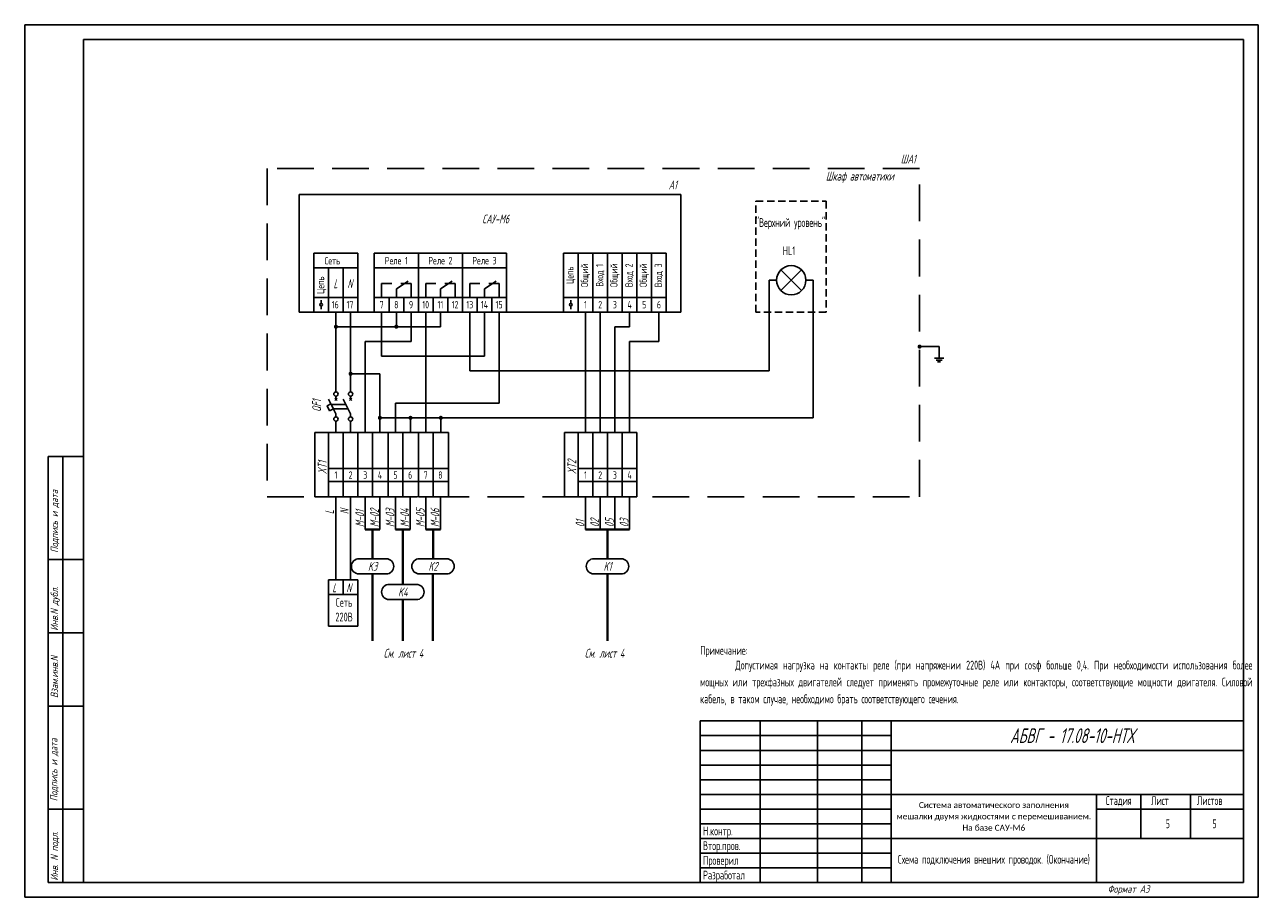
# Model space of a CAD drawing. Header units: millimetres. Extents: x 482 to 904, y 1264 to 3269.
# Tile 1 of 5: x 482 to 904, y 1264 to 1561. Entities that reach past the tile are written whole.
import ezdxf
from ezdxf.enums import TextEntityAlignment as Align

# ---------------------------------------------------------------- set-up
doc = ezdxf.new("R2010")
doc.units = ezdxf.units.MM
doc.linetypes.add('CONTI', pattern=[0])
doc.linetypes.add('DASHED2', pattern=[0.375, 0.25, -0.125])
for name, color, linetype in [('Размеры', 3, 'Continuous'), ('Съемка', 162, 'Continuous'), ('Текст', 7, 'Continuous'), ('Форматка', 4, 'Continuous')]:
    doc.layers.add(name, color=color, linetype=linetype)
doc.layers.add('Слой1', color=10, linetype='Continuous', lineweight=200, plot=False)
doc.styles.add('35', font='Gost.shx', dxfattribs={"width": 0.7, "oblique": 15, "height": 3.5})
doc.styles.add('Arial', font='Gost.shx')
doc.styles.add('GOST', font='GOST.shx', dxfattribs={"oblique": 15})
doc.styles.add('gost2304', font='Gost.shx', dxfattribs={"width": 0.8, "oblique": 15, "height": 2.5})
doc.styles.add('Romans8', font='Gost.shx', dxfattribs={"width": 0.8, "height": 3})
doc.styles.add('style3', font='Gost.shx', dxfattribs={"height": 3})
doc.styles.add('style4', font='Gost.shx', dxfattribs={"width": 0.7, "height": 3})

msp = doc.modelspace()

# ---------------------------------------------------------------- hatches: boundary and pattern name
at = {"layer": 'Съемка', "linetype": 'CONTI', "ltscale": 0.3}
for points in [[(588.55, 1458.71, 1), (587.13, 1458.71, 1)], [(609.12, 1458.71, 1), (607.71, 1458.71, 1)], [(786.6, 1451.22, 1), (786.6, 1452.64, 1)], [(593.55, 1442.69, 1), (592.13, 1442.69, 1)], [(603.55, 1427.69, 1), (602.13, 1427.69, 1)], [(613.98, 1427.69, 1), (612.56, 1427.69, 1)], [(624.27, 1427.69, 1), (622.85, 1427.69, 1)]]:
    msp.add_hatch(color=7, dxfattribs=at).paths.add_polyline_path(points)

# ---------------------------------------------------------------- linework, layer by layer
for p, q in [((580.34, 1503.71), (575.34, 1503.71)), ((575.34, 1503.71), (575.34, 1463.71)), ((705.34, 1503.71), (580.34, 1503.71)), ((705.34, 1463.71), (705.34, 1503.71)), ((595.34, 1483.71), (580.34, 1483.71)), ((580.34, 1483.71), (580.34, 1480.55)), ((580.34, 1468.71), (580.34, 1480.55)), ((595.34, 1483.71), (595.34, 1480.55)), ((595.34, 1468.71), (595.34, 1480.55)), ((605.92, 1483.71), (600.92, 1483.71)), ((600.92, 1483.71), (600.92, 1463.71)), ((600.92, 1483.71), (600.92, 1478.71)), ((610.92, 1483.71), (605.92, 1483.71)), ((615.92, 1483.71), (610.92, 1483.71)), ((615.92, 1468.71), (615.92, 1483.71)), ((615.92, 1483.71), (615.92, 1468.71)), ((620.92, 1483.71), (615.92, 1483.71)), ((615.92, 1483.71), (615.92, 1463.71)), ((615.92, 1483.71), (615.92, 1478.71)), ((625.92, 1483.71), (620.92, 1483.71)), ((630.92, 1483.71), (625.92, 1483.71)), ((630.92, 1468.71), (630.92, 1483.71)), ((630.92, 1483.71), (630.92, 1468.71)), ((635.92, 1483.71), (630.92, 1483.71)), ((630.92, 1483.71), (630.92, 1463.71)), ((630.92, 1483.71), (630.92, 1478.71)), ((640.92, 1483.71), (635.92, 1483.71)), ((645.92, 1483.71), (640.92, 1483.71)), ((645.92, 1468.71), (645.92, 1483.71)), ((645.92, 1483.71), (645.92, 1468.71)), ((670.34, 1483.71), (665.34, 1483.71)), ((665.34, 1483.71), (665.34, 1468.71)), ((675.34, 1483.71), (670.34, 1483.71)), ((670.34, 1483.71), (670.34, 1468.71)), ((675.34, 1468.71), (675.34, 1483.71)), ((680.34, 1483.71), (675.34, 1483.71)), ((675.34, 1483.71), (675.34, 1468.71)), ((680.34, 1468.71), (680.34, 1483.71)), ((685.34, 1483.71), (680.34, 1483.71)), ((680.34, 1483.71), (680.34, 1468.71)), ((685.34, 1468.71), (685.34, 1483.71)), ((690.34, 1483.71), (685.34, 1483.71)), ((685.34, 1483.71), (685.34, 1468.71)), ((690.34, 1468.71), (690.34, 1483.71)), ((695.34, 1483.71), (690.34, 1483.71)), ((690.34, 1483.71), (690.34, 1468.71)), ((695.34, 1468.71), (695.34, 1483.71)), ((700.34, 1483.71), (695.34, 1483.71)), ((695.34, 1483.71), (695.34, 1468.71)), ((700.34, 1468.71), (700.34, 1483.71)), ((700.34, 1483.71), (700.34, 1468.71)), ((595.34, 1478.71), (580.34, 1478.71)), ((585.34, 1468.71), (585.34, 1478.71)), ((585.34, 1478.71), (595.34, 1478.71)), ((590.34, 1475.55), (590.34, 1478.71)), ((600.92, 1478.71), (615.92, 1478.71)), ((615.92, 1478.71), (630.92, 1478.71)), ((630.92, 1478.71), (645.92, 1478.71)), ((739.36, 1471), (746.43, 1478.07)), ((739.36, 1478.07), (746.43, 1471)), ((590.34, 1468.71), (590.34, 1475.55)), ((615.92, 1468.71), (615.92, 1473.71)), ((630.92, 1468.71), (630.92, 1473.71)), ((645.92, 1468.71), (645.92, 1473.71)), ((700.34, 1468.71), (700.34, 1473.71)), ((735.4, 1448.76), (735.4, 1474.54)), ((735.4, 1474.54), (737.9, 1474.54)), ((747.9, 1474.54), (750.4, 1474.54)), ((750.4, 1474.54), (750.4, 1448.76)), ((580.34, 1463.71), (580.34, 1468.71)), ((585.34, 1468.71), (580.34, 1468.71)), ((585.34, 1463.71), (585.34, 1468.71)), ((590.34, 1468.71), (585.34, 1468.71)), ((590.34, 1463.71), (590.34, 1468.71)), ((595.34, 1468.71), (590.34, 1468.71)), ((595.34, 1468.71), (595.34, 1463.71)), ((595.34, 1463.71), (595.34, 1468.71)), ((605.92, 1468.71), (600.92, 1468.71)), ((605.92, 1463.71), (605.92, 1468.71)), ((610.92, 1468.71), (605.92, 1468.71)), ((605.92, 1468.71), (605.92, 1463.71)), ((610.92, 1463.71), (610.92, 1468.71)), ((615.92, 1468.71), (610.92, 1468.71)), ((610.92, 1468.71), (610.92, 1463.71)), ((615.92, 1463.71), (615.92, 1468.71)), ((615.92, 1468.71), (615.92, 1463.71)), ((615.92, 1463.71), (615.92, 1468.71)), ((620.92, 1468.71), (615.92, 1468.71)), ((620.92, 1463.71), (620.92, 1468.71)), ((625.92, 1468.71), (620.92, 1468.71)), ((620.92, 1468.71), (620.92, 1463.71)), ((625.92, 1463.71), (625.92, 1468.71)), ((630.92, 1468.71), (625.92, 1468.71)), ((625.92, 1468.71), (625.92, 1463.71)), ((630.92, 1463.71), (630.92, 1468.71)), ((630.92, 1468.71), (630.92, 1463.71)), ((630.92, 1463.71), (630.92, 1468.71)), ((635.92, 1468.71), (630.92, 1468.71)), ((635.92, 1463.71), (635.92, 1468.71)), ((640.92, 1468.71), (635.92, 1468.71)), ((635.92, 1468.71), (635.92, 1463.71)), ((640.92, 1463.71), (640.92, 1468.71)), ((645.92, 1468.71), (640.92, 1468.71)), ((640.92, 1468.71), (640.92, 1463.71)), ((645.92, 1463.71), (645.92, 1468.71)), ((645.92, 1468.71), (645.92, 1463.71)), ((645.92, 1463.71), (645.92, 1468.71)), ((670.34, 1468.71), (665.34, 1468.71)), ((665.34, 1468.71), (665.34, 1463.71)), ((675.34, 1468.71), (670.34, 1468.71)), ((670.34, 1468.71), (670.34, 1463.71)), ((675.34, 1463.71), (675.34, 1468.71)), ((680.34, 1468.71), (675.34, 1468.71)), ((675.34, 1468.71), (675.34, 1463.71)), ((680.34, 1463.71), (680.34, 1468.71)), ((685.34, 1468.71), (680.34, 1468.71)), ((680.34, 1468.71), (680.34, 1463.71)), ((685.34, 1463.71), (685.34, 1468.71)), ((690.34, 1468.71), (685.34, 1468.71)), ((685.34, 1468.71), (685.34, 1463.71)), ((690.34, 1463.71), (690.34, 1468.71)), ((695.34, 1468.71), (690.34, 1468.71)), ((690.34, 1468.71), (690.34, 1463.71)), ((695.34, 1463.71), (695.34, 1468.71)), ((700.34, 1468.71), (695.34, 1468.71)), ((695.34, 1468.71), (695.34, 1463.71)), ((700.34, 1463.71), (700.34, 1468.71)), ((700.34, 1468.71), (700.34, 1463.71)), ((700.34, 1463.71), (700.34, 1468.71)), ((575.34, 1463.71), (605.34, 1463.71)), ((585.34, 1463.71), (580.34, 1463.71)), ((590.34, 1463.71), (585.34, 1463.71)), ((587.84, 1448.17), (587.84, 1463.71)), ((595.34, 1463.71), (590.34, 1463.71)), ((592.84, 1463.64), (592.84, 1448.17)), ((600.92, 1463.71), (605.92, 1463.71)), ((603.42, 1463.71), (603.42, 1448.71)), ((605.92, 1463.71), (610.92, 1463.71)), ((608.42, 1463.71), (608.42, 1458.71)), ((610.92, 1463.71), (615.92, 1463.71)), ((613.42, 1463.71), (613.42, 1453.71)), ((615.92, 1463.71), (620.92, 1463.71)), ((618.42, 1463.71), (618.42, 1448.17)), ((620.92, 1463.71), (625.92, 1463.71)), ((623.42, 1458.71), (623.42, 1463.71)), ((625.92, 1463.71), (630.92, 1463.71)), ((630.92, 1463.71), (635.92, 1463.71)), ((633.42, 1463.71), (633.42, 1443.71)), ((635.92, 1463.71), (640.92, 1463.71)), ((638.42, 1463.71), (638.42, 1448.71)), ((640.92, 1463.71), (645.92, 1463.71)), ((643.42, 1448.17), (643.42, 1463.71)), ((645.92, 1463.71), (662.64, 1463.71)), ((662.64, 1463.71), (665.34, 1463.71)), ((665.34, 1463.71), (670.34, 1463.71)), ((670.34, 1463.71), (675.34, 1463.71)), ((672.84, 1422.69), (672.84, 1463.71)), ((675.34, 1463.71), (680.34, 1463.71)), ((677.84, 1422.69), (677.84, 1463.71)), ((680.34, 1463.71), (685.34, 1463.71)), ((685.34, 1463.71), (690.34, 1463.71)), ((687.84, 1458.71), (687.84, 1463.71)), ((690.34, 1463.71), (695.34, 1463.71)), ((695.34, 1463.71), (700.34, 1463.71)), ((697.84, 1463.71), (697.84, 1453.71)), ((700.34, 1463.71), (705.34, 1463.71)), ((612.84, 1458.71), (587.84, 1458.71)), ((608.42, 1458.71), (623.42, 1458.71)), ((682.84, 1422.69), (682.84, 1458.71)), ((682.84, 1458.71), (687.84, 1458.71)), ((613.42, 1453.71), (597.84, 1453.71)), ((597.84, 1453.71), (597.84, 1448.17)), ((697.84, 1453.71), (687.84, 1453.71)), ((687.84, 1453.71), (687.84, 1422.69)), ((786.6, 1451.93), (793.21, 1451.93)), ((793.21, 1451.93), (793.21, 1448.01)), ((587.84, 1436.52), (587.84, 1448.17)), ((592.84, 1448.17), (592.84, 1442.69)), ((597.84, 1448.17), (597.84, 1422.69)), ((638.42, 1448.71), (603.42, 1448.71)), ((618.42, 1448.17), (618.42, 1422.69)), ((643.42, 1432.69), (643.42, 1448.17)), ((735.4, 1443.71), (735.4, 1448.76)), ((750.4, 1427.69), (750.4, 1448.76)), ((791.69, 1448.01), (794.86, 1448.01)), ((792.29, 1447.35), (794.27, 1447.35)), ((792.68, 1446.7), (793.74, 1446.7)), ((592.84, 1436.52), (592.84, 1442.69)), ((592.84, 1442.69), (597.84, 1442.69)), ((597.84, 1442.69), (602.84, 1442.69)), ((602.84, 1442.69), (602.84, 1437.69)), ((633.42, 1443.71), (735.4, 1443.71)), ((602.84, 1437.69), (602.84, 1422.69)), ((608.13, 1422.69), (608.13, 1432.69)), ((608.13, 1432.69), (643.42, 1432.69)), ((587.84, 1422.69), (587.84, 1426.52)), ((587.84, 1422.69), (587.84, 1426.52)), ((587.84, 1422.69), (587.84, 1426.52)), ((592.84, 1422.69), (592.84, 1426.52)), ((602.84, 1427.69), (613.27, 1427.69)), ((613.27, 1427.69), (613.27, 1422.69)), ((613.27, 1427.69), (623.56, 1427.69)), ((623.56, 1427.69), (623.56, 1422.69)), ((623.56, 1427.69), (750.4, 1427.69)), ((590.34, 1422.69), (585.34, 1422.69)), ((590.34, 1422.69), (590.34, 1400.85)), ((595.34, 1422.69), (590.34, 1422.69)), ((595.34, 1422.69), (595.34, 1400.85)), ((600.34, 1422.69), (595.34, 1422.69)), ((600.34, 1422.69), (600.34, 1400.85)), ((605.63, 1422.69), (600.34, 1422.69)), ((605.63, 1422.69), (605.63, 1400.85)), ((610.63, 1422.69), (605.63, 1422.69)), ((610.63, 1422.69), (610.63, 1400.85)), ((615.92, 1422.69), (610.63, 1422.69)), ((615.92, 1422.69), (615.92, 1400.85)), ((620.92, 1422.69), (615.92, 1422.69)), ((620.92, 1422.69), (620.92, 1400.85)), ((626.2, 1422.69), (620.92, 1422.69)), ((626.2, 1422.69), (626.2, 1400.85)), ((675.34, 1422.69), (670.34, 1422.69)), ((675.34, 1422.69), (675.34, 1400.85)), ((680.34, 1422.69), (675.34, 1422.69)), ((680.34, 1422.69), (680.34, 1400.85)), ((685.34, 1422.69), (680.34, 1422.69)), ((685.34, 1422.69), (685.34, 1400.85)), ((690.34, 1422.69), (685.34, 1422.69)), ((690.34, 1422.69), (690.34, 1400.85)), ((690.34, 1422.69), (690.34, 1400.85)), ((585.34, 1410.44), (590.34, 1410.44)), ((590.34, 1410.44), (595.34, 1410.44)), ((595.34, 1410.44), (600.34, 1410.44)), ((600.34, 1410.44), (605.63, 1410.44)), ((605.63, 1410.44), (610.63, 1410.44)), ((610.63, 1410.44), (615.92, 1410.44)), ((615.92, 1410.44), (620.92, 1410.44)), ((620.92, 1410.44), (626.2, 1410.44)), ((670.34, 1410.44), (675.34, 1410.44)), ((675.34, 1410.44), (680.34, 1410.44)), ((680.34, 1410.44), (685.34, 1410.44)), ((685.34, 1410.44), (690.34, 1410.44)), ((585.34, 1405.97), (590.34, 1405.97)), ((590.34, 1405.97), (595.34, 1405.97)), ((595.34, 1405.97), (600.34, 1405.97)), ((600.34, 1405.97), (605.63, 1405.97)), ((605.63, 1405.97), (610.63, 1405.97)), ((610.63, 1405.97), (615.92, 1405.97)), ((615.92, 1405.97), (620.92, 1405.97)), ((620.92, 1405.97), (626.2, 1405.97)), ((670.34, 1405.97), (675.34, 1405.97)), ((675.34, 1405.97), (680.34, 1405.97)), ((680.34, 1405.97), (685.34, 1405.97)), ((685.34, 1405.97), (690.34, 1405.97)), ((585.34, 1400.85), (590.34, 1400.85)), ((587.84, 1400.85), (587.84, 1392.48)), ((590.34, 1400.85), (595.34, 1400.85)), ((592.84, 1400.85), (592.84, 1392.48)), ((595.34, 1400.85), (600.34, 1400.85)), ((597.84, 1400.85), (597.84, 1389.73)), ((600.34, 1400.85), (605.34, 1400.85)), ((602.84, 1400.85), (602.84, 1389.73)), ((605.63, 1400.85), (610.63, 1400.85)), ((608.13, 1400.85), (608.13, 1389.73)), ((610.63, 1400.85), (615.63, 1400.85)), ((613.13, 1400.85), (613.13, 1389.73)), ((615.92, 1400.85), (620.92, 1400.85)), ((618.42, 1400.85), (618.42, 1389.73)), ((620.92, 1400.85), (625.92, 1400.85)), ((623.42, 1400.85), (623.42, 1389.73)), ((670.34, 1400.85), (675.34, 1400.85)), ((672.84, 1400.85), (672.84, 1389.73)), ((675.34, 1400.85), (680.34, 1400.85)), ((677.84, 1400.85), (677.84, 1389.73)), ((680.34, 1400.85), (685.34, 1400.85)), ((682.84, 1400.85), (682.84, 1389.73)), ((685.34, 1400.85), (690.34, 1400.85)), ((687.84, 1400.85), (687.84, 1389.73)), ((587.84, 1392.48), (587.84, 1372.53)), ((592.84, 1392.48), (592.84, 1372.53)), ((604.99, 1379.73), (595.7, 1379.73)), ((625.56, 1379.72), (616.27, 1379.73)), ((684.99, 1379.73), (675.7, 1379.73)), ((585.34, 1372.53), (590.34, 1372.53)), ((585.34, 1372.53), (585.34, 1367.53)), ((590.34, 1372.53), (595.34, 1372.53)), ((590.34, 1367.53), (590.34, 1372.53)), ((595.34, 1367.53), (595.34, 1372.53)), ((615.27, 1370.99), (605.99, 1370.99)), ((585.34, 1367.53), (595.34, 1367.53)), ((585.34, 1367.53), (585.34, 1356.75)), ((595.34, 1367.53), (595.34, 1356.75)), ((595.34, 1356.75), (585.34, 1356.75))]:
    msp.add_line(p, q)
at = {"color": 7}
for p, q in [((603.42, 1468.71), (603.42, 1473.45)), ((603.42, 1473.45), (606.86, 1473.45)), ((608.42, 1471.63), (612.43, 1474.26)), ((613.42, 1473.45), (609.97, 1473.45)), ((613.42, 1468.71), (613.42, 1473.45)), ((618.42, 1468.71), (618.42, 1473.45)), ((618.42, 1473.45), (621.86, 1473.45)), ((623.42, 1471.63), (627.43, 1474.26)), ((628.42, 1473.45), (624.97, 1473.45)), ((628.42, 1468.71), (628.42, 1473.45)), ((633.42, 1468.71), (633.42, 1473.45)), ((633.42, 1473.45), (636.86, 1473.45)), ((638.42, 1471.63), (642.43, 1474.26)), ((643.42, 1473.45), (639.97, 1473.45)), ((643.42, 1468.71), (643.42, 1473.45)), ((582.84, 1467.78), (582.84, 1466.66)), ((608.42, 1468.71), (608.42, 1471.63)), ((623.42, 1468.71), (623.42, 1471.63)), ((638.42, 1468.71), (638.42, 1471.63)), ((667.84, 1467.78), (667.84, 1466.66)), ((582.84, 1465.76), (582.84, 1464.63)), ((667.84, 1465.76), (667.84, 1464.63)), ((591.22, 1432.27), (586.22, 1432.27)), ((591.97, 1430.77), (586.97, 1430.77)), ((587.66, 1432.27), (591.22, 1432.27)), ((595.68, 1374.55), (604.96, 1374.55)), ((616.25, 1374.55), (625.53, 1374.55)), ((675.68, 1374.55), (684.96, 1374.55)), ((605.96, 1365.82), (615.25, 1365.82))]:
    msp.add_line(p, q, dxfattribs=at)
at = {"color": 0}
for p, q in [((587.84, 1429.02), (585.34, 1434.02)), ((587.45, 1433.63), (588.23, 1434.41)), ((588.23, 1433.63), (587.45, 1434.41)), ((587.84, 1435.02), (587.84, 1434.02)), ((592.84, 1429.02), (590.34, 1434.02)), ((592.45, 1433.63), (593.23, 1434.41)), ((593.23, 1433.63), (592.45, 1434.41)), ((592.84, 1435.02), (592.84, 1434.02)), ((587.84, 1428.02), (587.84, 1429.02)), ((592.84, 1428.02), (592.84, 1429.02))]:
    msp.add_line(p, q, dxfattribs=at)
at = {"color": 0, "linetype": 'ByBlock'}
for p, q in [((580.63, 1422.69), (580.63, 1400.85)), ((665.63, 1422.69), (665.63, 1400.85))]:
    msp.add_line(p, q, dxfattribs=at)
at = {"color": 0, "linetype": 'ByBlock', "ltscale": 0.1}
for p, q in [((585.34, 1400.85), (585.34, 1422.69)), ((670.34, 1400.85), (670.34, 1422.69))]:
    msp.add_line(p, q, dxfattribs=at)
at = {"lineweight": 40}
for p, q in [((597.84, 1389.73), (602.84, 1389.73)), ((600.34, 1379.73), (600.34, 1389.73)), ((608.13, 1389.73), (613.13, 1389.73)), ((610.63, 1370.99), (610.63, 1389.73)), ((618.42, 1389.73), (623.42, 1389.73)), ((620.92, 1379.73), (620.92, 1389.73)), ((672.84, 1389.73), (687.84, 1389.73)), ((680.34, 1379.73), (680.34, 1389.73)), ((600.32, 1374.55), (600.32, 1351.75)), ((620.89, 1374.55), (620.89, 1351.75)), ((680.32, 1374.55), (680.32, 1351.75)), ((610.6, 1365.82), (610.6, 1351.75))]:
    msp.add_line(p, q, dxfattribs=at)
at = {"color": 3, "linetype": 'DASHED2', "ltscale": 50}
msp.add_lwpolyline([(786.6, 1512.6), (564.42, 1512.6), (564.42, 1400.85), (786.6, 1400.85)], close=True, dxfattribs=at)
at = {"linetype": 'DASHED2', "ltscale": 10}
msp.add_lwpolyline([(730.89, 1501.45), (754.83, 1501.45), (754.83, 1463.71), (730.89, 1463.71)], close=True, dxfattribs=at)
at = {"color": 0, "ltscale": 0.008}
msp.add_lwpolyline([(585.71, 1430.1), (584.87, 1431.8), (586.14, 1432.43), (586.98, 1430.74)], close=True, dxfattribs=at)
msp.add_circle((742.9, 1474.54), 5)
at = {"color": 7}
for centre in [(582.84, 1466.21), (667.84, 1466.21)]:
    msp.add_circle(centre, 0.452, dxfattribs=at)
at = {"color": 0}
for centre in [(587.84, 1435.77), (592.84, 1435.77), (587.84, 1427.27), (592.84, 1427.27)]:
    msp.add_circle(centre, 0.75, dxfattribs=at)
at = {"color": 7}
for centre, start, end in [((595.7, 1377.14), 90, 269.4515), ((604.96, 1377.14), 270, 89.4515), ((616.27, 1377.14), 90, 269.4515), ((625.53, 1377.14), 270, 89.4515), ((675.7, 1377.14), 90, 269.4515), ((684.96, 1377.14), 270, 89.4515), ((605.99, 1368.4), 90, 269.4515), ((615.25, 1368.4), 270, 89.4515)]:
    msp.add_arc(centre, 2.59, start, end, dxfattribs=at)
at = {"layer": 'Размеры', "color": 7}
for p, q in [((580.63, 1422.69), (585.34, 1422.69)), ((665.63, 1422.69), (670.34, 1422.69)), ((580.63, 1400.85), (585.34, 1400.85)), ((665.63, 1400.85), (670.34, 1400.85))]:
    msp.add_line(p, q, dxfattribs=at)
at = {"layer": 'Слой1', "color": 7, "lineweight": -3}
for p, q in [((481.89, 1561.5), (481.89, 1264.5)), ((481.89, 1561.5), (481.89, 1264.5)), ((481.89, 1561.5), (481.89, 1264.5)), ((481.89, 1561.5), (481.89, 1264.5)), ((901.89, 1561.5), (901.89, 1264.5)), ((901.89, 1561.5), (901.89, 1264.5)), ((901.89, 1561.5), (901.89, 1264.5))]:
    msp.add_line(p, q, dxfattribs=at)
at = {"layer": 'Слой1', "color": 7, "linetype": 'ByBlock', "lineweight": -3, "ltscale": 0.4}
for p, q in [((481.89, 1561.5), (691.89, 1561.5)), ((500.59, 1561.5), (901.89, 1561.5)), ((481.89, 1264.5), (691.89, 1264.5)), ((691.89, 1264.5), (901.89, 1264.5))]:
    msp.add_line(p, q, dxfattribs=at)
at = {"layer": 'Форматка', "color": 7, "lineweight": -3}
for p, q in [((501.89, 1269.5), (501.89, 1556.5)), ((501.89, 1556.5), (896.89, 1556.5)), ((896.89, 1556.5), (896.89, 1269.5)), ((501.89, 1414.5), (489.89, 1414.5)), ((489.89, 1269.5), (489.89, 1414.5)), ((494.89, 1269.5), (494.89, 1414.5)), ((501.89, 1379.5), (489.89, 1379.5)), ((501.89, 1354.5), (489.89, 1354.5)), ((501.89, 1329.5), (489.89, 1329.5)), ((896.89, 1324.5), (711.89, 1324.5)), ((711.89, 1324.5), (711.89, 1269.5)), ((732.27, 1324.5), (732.27, 1269.5)), ((751.89, 1324.5), (751.89, 1269.5)), ((766.89, 1324.5), (766.89, 1269.5)), ((776.89, 1324.5), (776.89, 1269.5)), ((776.89, 1319.5), (711.89, 1319.5)), ((776.89, 1314.5), (711.89, 1314.5)), ((776.89, 1314.5), (896.89, 1314.5)), ((776.89, 1309.5), (711.89, 1309.5)), ((776.89, 1304.5), (711.89, 1304.5)), ((776.89, 1299.5), (711.89, 1299.5)), ((776.89, 1299.5), (896.89, 1299.5)), ((846.89, 1299.5), (846.89, 1269.5)), ((861.89, 1299.5), (861.89, 1284.5)), ((878.89, 1299.5), (878.89, 1284.5)), ((501.89, 1294.5), (489.89, 1294.5)), ((776.89, 1294.5), (711.89, 1294.5)), ((896.89, 1294.5), (846.89, 1294.5)), ((776.89, 1289.5), (711.89, 1289.5)), ((776.89, 1284.5), (711.89, 1284.5)), ((776.89, 1284.5), (896.89, 1284.5)), ((776.89, 1279.5), (711.89, 1279.5)), ((776.89, 1274.5), (711.89, 1274.5)), ((896.89, 1269.5), (489.89, 1269.5))]:
    msp.add_line(p, q, dxfattribs=at)

# ---------------------------------------------------------------- texts
at = {"color": 7, "oblique": 15}
for s, style, width, p in [('ШA1', 'style4', 0.8, (782.73, 1515.81)), ('Шкаф автоматики', 'style4', 0.8, (766.26, 1509.97)), ('A1', 'style4', 0.8, (702.54, 1507)), ('K3', 'style4', 0.7, (600.33, 1377.14)), ('K2', 'style4', 0.7, (620.9, 1377.14)), ('K1', 'style4', 0.7, (680.33, 1377.14)), ('L', 'style3', 0.669676, (587.31, 1369.84)), ('N', 'style3', 0.669676, (592.21, 1369.84)), ('K4', 'style4', 0.7, (610.62, 1368.4)), ('См. лист 4', 'style4', 0.8, (610.82, 1347.55)), ('См. лист 4', 'style4', 0.8, (679.29, 1347.55))]:
    msp.add_text(s, height=3, dxfattribs=dict(at, style=style, width=width)).set_placement(p, align=Align.MIDDLE_CENTER)
at = {"color": 7, "style": 'style3', "oblique": 15, "width": 0.669676}
for s, p in [('L', (587.01, 1471.83)), ('N', (591.74, 1471.87))]:
    msp.add_text(s, height=3, dxfattribs=at).set_placement(p)
at = {"color": 7, "style": 'style4', "oblique": 15, "width": 0.700428}
for s, p in [('XT1', (584.69, 1408.52)), ('XT2', (669.69, 1408.52)), ('L', (587.19, 1394.88)), ('N', (592.19, 1394.88)), ('M-01', (597.48, 1390.49)), ('M-02', (602.48, 1390.49)), ('M-03', (607.77, 1390.49)), ('M-04', (612.77, 1390.49)), ('M-05', (618.06, 1390.49)), ('M-06', (623.06, 1390.49)), ('01', (672.48, 1390.49)), ('02', (677.48, 1390.49)), ('05', (682.48, 1390.49)), ('03', (687.48, 1390.49))]:
    msp.add_text(s, height=3, rotation=90, dxfattribs=at).set_placement(p)
at = {"lineweight": -3, "style": 'Arial', "oblique": 15, "width": 0.8}
msp.add_text('АБВГ - 17.08-10-НТХ', height=5, dxfattribs=at).set_placement((859.65, 1319.49), align=Align.MIDDLE_RIGHT)
at = {"color": 3, "insert": (740.02, 1486.07), "char_height": 3, "attachment_point": 1, "style": 'style4'}
msp.add_mtext_dynamic_manual_height_columns('HL1', width=6.7627, gutter_width=15, heights=[0], dxfattribs=at)
at = {"insert": (586.07, 1366.38), "char_height": 3, "attachment_point": 1, "style": 'style4'}
msp.add_mtext_dynamic_manual_height_columns('\\pxqc;Сеть\\P220В', width=9.0798, gutter_width=15, heights=[0], dxfattribs=at)
at = {"insert": (811.89, 1292), "char_height": 2.2, "width": 70, "attachment_point": 5, "line_spacing_factor": 0.7, "style": 'Arial'}
msp.add_mtext('\\pxsm1.15,qc;{\\fCalibri|b0|i0|c204|p34;\\H0.91667x;Система автоматического заполнения \\Pмешалки двумя жидкостями с перемешиванием.\\fCalibri|b0|i0|c0|p34; \\fCalibri|b0|i0|c204|p34;На базе САУ-М6}', dxfattribs=at)
at = {"color": 7, "insert": (811.89, 1277), "char_height": 3, "width": 70, "attachment_point": 5, "line_spacing_factor": 0.7, "style": 'Arial'}
msp.add_mtext('\\pxt8;{\\W0.8;Схема подключения внешних проводок. (Окончание)}', dxfattribs=at)
at = {"color": 0, "style": 'gost2304', "oblique": 15, "width": 0.8, "flags": 8}
msp.add_attdef('QF1', text='QF1', height=3, rotation=90, dxfattribs=at).set_placement((582.76, 1431.8), align=Align.CENTER)
at = {"layer": 'Текст', "lineweight": -3, "style": 'GOST', "oblique": 15, "width": 0.8}
msp.add_text('САУ-М6', height=3, dxfattribs=at).set_placement((642.24, 1495.4), align=Align.MIDDLE_CENTER)
at = {"layer": 'Текст', "color": 0, "style": 'Romans8', "width": 0.8}
for s, p in [('Сеть', (583.96, 1479.91)), ('16', (586.41, 1464.96)), ('17', (591.46, 1464.96))]:
    msp.add_text(s, height=2.5, dxfattribs=at).set_placement(p)
msp.add_text('Цепь', height=2.5, rotation=90, dxfattribs=at).set_placement((583.86, 1469.85))
at = {"layer": 'Текст', "insert": (742.65, 1493.76), "char_height": 3, "width": 24.7565, "attachment_point": 5, "line_spacing_factor": 0.9, "style": 'Romans8'}
msp.add_mtext('\\A1;"Верхний уровень"', dxfattribs=at)
at = {"layer": 'Текст', "color": 0, "char_height": 2.5, "attachment_point": 5, "line_spacing_factor": 0.9, "style": 'Romans8'}
for s, insert, width in [('\\A1;Реле 1', (608.42, 1481.21), 15), ('\\A1;Реле 2', (623.42, 1481.21), 15), ('\\A1;Реле 3', (638.42, 1481.21), 15), ('\\A1;7', (603.42, 1466.21), 5), ('\\A1;8', (608.42, 1466.21), 5), ('\\A1;9', (613.42, 1466.21), 5), ('\\A1;10', (618.42, 1466.21), 5), ('\\A1;11', (623.42, 1466.21), 5), ('\\A1;12', (628.42, 1466.21), 5), ('\\A1;13', (633.42, 1466.21), 5), ('\\A1;14', (638.42, 1466.21), 5), ('\\A1;15', (643.42, 1466.21), 5), ('\\A1;1', (672.84, 1466.21), 5), ('\\A1;2', (677.84, 1466.21), 5), ('\\A1;3', (682.84, 1466.21), 5), ('\\A1;4', (687.84, 1466.21), 5), ('\\A1;5', (692.84, 1466.21), 5), ('\\A1;6', (697.84, 1466.21), 5), ('\\A1;1', (587.84, 1408.21), 5), ('\\A1;2', (592.84, 1408.21), 5), ('\\A1;3', (597.84, 1408.21), 5), ('\\A1;4', (602.84, 1408.21), 5), ('\\A1;5', (608.13, 1408.21), 5), ('\\A1;6', (613.13, 1408.21), 5), ('\\A1;7', (618.42, 1408.21), 5), ('\\A1;8', (623.42, 1408.21), 5), ('\\A1;1', (672.84, 1408.21), 5), ('\\A1;2', (677.84, 1408.21), 5), ('\\A1;3', (682.84, 1408.21), 5), ('\\A1;4', (687.84, 1408.21), 5)]:
    msp.add_mtext(s, dxfattribs=dict(at, insert=insert, width=width))
at = {"layer": 'Текст', "color": 0, "char_height": 2.5, "width": 15, "attachment_point": 5, "rotation": 90, "line_spacing_factor": 0.9, "style": 'Romans8'}
for s, insert in [('\\A1;Общий', (672.84, 1476.21)), ('\\A1;Вход 1', (677.84, 1476.21)), ('\\A1;Общий', (682.84, 1476.21)), ('\\A1;Вход 2', (687.84, 1476.21)), ('\\A1;Общий', (692.84, 1476.21)), ('\\A1;Вход 3', (697.84, 1476.21)), ('\\A1;Цепь', (667.84, 1476.21))]:
    msp.add_mtext(s, dxfattribs=dict(at, insert=insert))
at = {"layer": 'Текст', "color": 7, "ltscale": 6.666667, "char_height": 3, "style": 'Romans8'}
for s, insert, width, attachment_point in [('\\pxql;Примечание:^I\\P\\pa0.83333,sm1.15,qj;^IДопустимая нагрузка на контакты реле (при напряжении 220В) 4А при cos{\\C256;ϕ} больше 0,4. При необходимости использования более мощных или трехфазных двигателей следует применять промежуточные реле или контакторы, соответствующие мощности двигателя. Силовой кабель, в таком случае, необходимо брать соответствующего сечения.                  \\~                                                               \\~           ', (802.53, 1339.86), 181.2748, 5), ('Стадия', (854.39, 1298.89), 15, 2), ('\\pi3.55;Лист', (861.89, 1298.89), 15, 1), ('\\pi4.1499;Листов', (876.89, 1298.89), 20, 1)]:
    msp.add_mtext(s, dxfattribs=dict(at, insert=insert, width=width, attachment_point=attachment_point))
at = {"layer": 'Текст', "color": 7, "ltscale": 100, "char_height": 3, "width": 19.7446, "attachment_point": 5, "style": 'Romans8'}
for insert in [(871.12, 1289.5), (887.02, 1289.5)]:
    msp.add_mtext('\\A1;5', dxfattribs=dict(at, insert=insert))
at = {"layer": 'Текст', "color": 7, "insert": (712.84, 1303.54), "char_height": 3, "width": 21.4279, "attachment_point": 1, "style": 'Romans8'}
msp.add_mtext('{\\W0.7;\\P\\P\\PН.контр.   \\PВтор.пров.\\PПроверил\\PРазработал}', dxfattribs=at)
at = {"layer": 'Форматка', "color": 7, "lineweight": -3, "style": '35', "oblique": 15, "width": 0.9}
for s, p in [('Подпись и дата', (493.23, 1381.74)), ('Инв.N дубл.', (493.23, 1355.2)), ('Взам.инв.N', (493.23, 1332.32)), ('Подпись и дата', (493.03, 1297.17)), ('Инв. N подл.', (493.23, 1270.13))]:
    msp.add_text(s, height=2.5, rotation=90, dxfattribs=at).set_placement(p)
at = {"layer": 'Форматка', "color": 7, "lineweight": -3, "style": '35', "oblique": 15}
msp.add_text('Формат А3', height=2.5, dxfattribs=at).set_placement((850.61, 1266.03))

doc.saveas('drawing.dxf')
